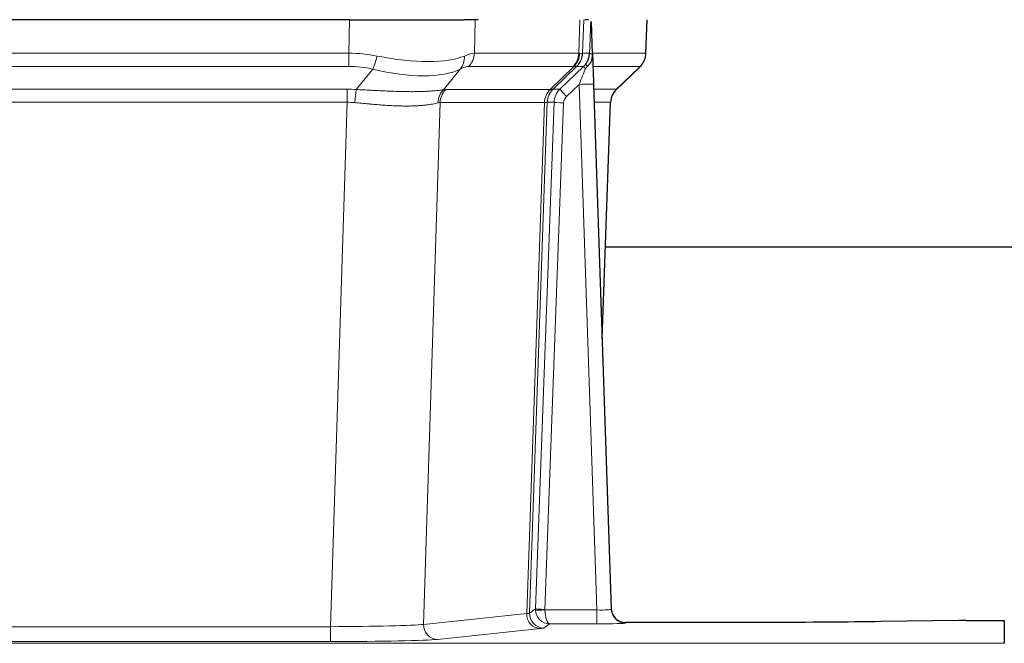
# Model space of a CAD drawing. Header units: inches. Extents: x 0 to 20790, y -12 to 14700.
# Tile 114 of 256: x 3195 to 3400, y 11557 to 11687. Entities that reach past the tile are written whole.
import ezdxf

# ---------------------------------------------------------------- set-up
doc = ezdxf.new("R2010")
doc.units = ezdxf.units.IN
doc.layers.add('1', color=7, linetype='Continuous', true_color=0xffffff)

msp = doc.modelspace()

# ---------------------------------------------------------------- linework, layer by layer
at = {"layer": '1', "color": 2, "linetype": 'Continuous', "lineweight": 25}
for p, q in [((3264.023, 11687.148), (3048.8, 11687.148)), ((3264.023, 11687.148), (3287.882, 11687.148)), ((3290.777, 11687.148), (3287.882, 11687.148)), ((3313.815, 11687.148), (3313.031, 11687.148)), ((3314.623, 11679.988), (3314.396, 11686.718)), ((3325.761, 11680.138), (3326.009, 11687.148)), ((3314.624, 11679.938), (3314.623, 11679.988)), ((3319.61, 11672.624), (3324.348, 11677.133)), ((3314.832, 11673.67), (3318.521, 11564.293)), ((3316.62, 11620.645), (3318.399, 11669.919)), ((3485.569, 11639.769), (3317.329, 11639.769)), ((3318.521, 11564.293), (3318.528, 11564.159)), ((3351.411, 11561.528), (3321.508, 11561.528)), ((3390.955, 11561.937), (3374.791, 11561.692)), ((3392.454, 11561.947), (3400.411, 11561.947)), ((3400.411, 11561.947), (3400.411, 11557.174))]:
    msp.add_line(p, q, dxfattribs=at)
at = {"layer": '1', "color": 110, "linetype": 'Continuous', "lineweight": 13}
for p, q in [((3263.832, 11680.154), (3264.023, 11687.148)), ((3290.205, 11687.148), (3290.014, 11680.154)), ((3311.761, 11680.154), (3312.005, 11687.148)), ((3312.79, 11687.148), (3312.546, 11680.154)), ((3325.745, 11680.154), (3325.993, 11687.148)), ((3048.99, 11680.154), (3263.832, 11680.154)), ((3263.832, 11677.417), (3263.832, 11680.154)), ((3290.014, 11680.154), (3311.761, 11680.154)), ((3312.546, 11680.154), (3314.008, 11680.154)), ((3314.617, 11680.154), (3325.745, 11680.154)), ((3263.832, 11677.417), (3048.99, 11677.417)), ((3310.579, 11677.417), (3288.831, 11677.417)), ((3305.799, 11672.608), (3310.745, 11677.405)), ((3311.29, 11677.405), (3306.399, 11672.661)), ((3307.836, 11672.667), (3312.763, 11677.417)), ((3312.763, 11677.417), (3311.328, 11677.417)), ((3324.527, 11677.417), (3314.707, 11677.417)), ((3319.618, 11672.644), (3324.431, 11677.225)), ((3265.403, 11672.59), (3268.856, 11676.858)), ((3287.055, 11676.858), (3283.562, 11672.54)), ((3311.834, 11673.674), (3309.224, 11671.158)), ((3315.528, 11564.132), (3311.834, 11673.674)), ((3049.332, 11672.666), (3263.49, 11672.666)), ((3263.49, 11669.928), (3263.49, 11672.666)), ((3284.065, 11672.608), (3305.799, 11672.608)), ((3306.424, 11672.667), (3307.836, 11672.667)), ((3314.866, 11672.667), (3319.606, 11672.667)), ((3263.49, 11669.928), (3049.332, 11669.928)), ((3260.016, 11560.643), (3263.49, 11669.928)), ((3282.882, 11669.888), (3279.425, 11561.111)), ((3304.617, 11669.888), (3282.882, 11669.888)), ((3300.91, 11563.358), (3304.623, 11669.888)), ((3305.206, 11669.932), (3301.496, 11563.472)), ((3302.724, 11564.369), (3306.615, 11669.932)), ((3308.613, 11669.791), (3304.722, 11564.228)), ((3306.615, 11669.932), (3305.206, 11669.932)), ((3318.387, 11669.932), (3314.958, 11669.932)), ((3316.614, 11620.819), (3318.387, 11669.932)), ((3279.425, 11561.111), (3300.91, 11563.358)), ((3301.496, 11563.472), (3302.724, 11564.369)), ((3304.723, 11564.132), (3315.528, 11564.132)), ((3315.528, 11564.132), (3315.528, 11561.238)), ((3052.806, 11560.643), (3260.016, 11560.643)), ((3260.016, 11560.643), (3260.016, 11557.539)), ((3305.686, 11561.238), (3304.492, 11560.366)), ((3315.528, 11561.238), (3305.686, 11561.238)), ((3321.508, 11561.528), (3321.519, 11561.396)), ((3303.819, 11560.242), (3282.333, 11557.995)), ((2912.411, 11557.174), (3400.411, 11557.174)), ((3260.016, 11557.539), (3052.806, 11557.539))]:
    msp.add_line(p, q, dxfattribs=at)
for centre, major_axis, ratio, start_param, end_param in [((3263.183, 11657.294), (26.983, 1.545), 0.8452785, 1.2775604, 1.4983912), ((3268.856, 11679.735), (-0.881, -3.902), 0.2224052, 0.7930597, 1.5799958), ((3264.085, 11690.384), (-26.677, 8.186), 0.3267204, 1.882912, 2.7667489), ((3284.359, 11679.735), (1.736, -3.604), 0.8689501, 0.3464596, 1.1333957), ((3263.183, 11657.294), (27.492, 22.639), 0.1155218, 0.1441436, 0.3649744), ((3286.135, 11680.294), (0, -4), 0.9702957, 0.7679449, 1.5358897), ((3307.883, 11680.294), (0, -4), 0.9702957, 0.7679449, 1.5358897), ((3308.049, 11680.282), (-0.603, -3.954), 0.9772749, 0.9153799, 1.6837369), ((3308.513, 11680.282), (1.703, -3.619), 0.9971774, 0.3287851, 1.0971421), ((3308.551, 11680.294), (0, -4), 0.9993908, 0.7679449, 1.5358897), ((3284.752, 11657.294), (27.661, 22.629), 0.117212, 0.1096858, 0.141666), ((3285.902, 11690.384), (-26.658, 10.191), 0.0473724, 2.9456198, 3.0909709), ((3284.752, 11657.294), (27.808, 22.856), 0.0163198, 0.0204947, 0.0524751), ((3316.005, 11680.085), (-1.999, 0.077), 0.1036431, 0.0350743, 0.8106069), ((3321.75, 11680.294), (0, 4), 0.9993908, 3.9095375, 4.6774824), ((3263.183, 11654.417), (16.721, 16.271), 0.9721633, 0.5640914, 0.7849223), ((3265.879, 11654.417), (23.46, 22.829), 0.1194803, 0.122173, 0.3430038), ((3287.448, 11654.417), (23.636, 22.829), 0.1185162, 0.0901183, 0.1220985), ((3285.902, 11690.384), (-25.449, 12.923), 0.0600246, 2.9512599, 3.096611), ((3287.529, 11654.416), (23.81, 22.997), 0.0168486, 0.0174428, 0.049423), ((3309.986, 11680.294), (3.533, 1.889), 0.9978056, 4.988374, 5.1348744), ((3314.151, 11675.978), (1.388, -1.44), 0.0242285, 3.1658454, 3.9417885), ((3314.738, 11676.633), (1.583, -1.222), 0.0276319, 3.169255, 3.9405385), ((3300.711, 11654.417), (23.826, 22.997), 0.016839, 6.1714068, 6.3006297), ((3264.085, 11690.384), (-25.873, 10.634), 0.4068526, 1.919368, 2.8032049), ((3311.834, 11673.744), (1.856, 4.567), 0.0053314, 4.6992705, 5.4949999), ((3311.834, 11673.569), (2.998, 0.101), 0.0348797, 6.2820091, 7.8528054), ((3262.7, 11648.666), (17.528, 16.98), 0.9676454, 0.7049946, 0.7848421), ((3265.403, 11669.712), (0.32, 3.987), 0.0824896, 0.7712526, 1.5399639), ((3286.258, 11669.663), (-0.926, 3.891), 0.9457602, 0.5436933, 1.3082514), ((3286.761, 11669.731), (0, 4), 0.9702957, 0.7679449, 1.5315264), ((3259.999, 11648.499), (24.592, 23.931), 0.1189226, 0.1216051, 0.196623), ((3308.495, 11669.731), (0, 4), 0.9702957, 0.7679449, 1.5315264), ((3308.501, 11669.731), (-0.019, 4), 0.9702844, 0.7633847, 1.5270253), ((3309.176, 11669.783), (-1.442, 3.731), 0.998056, 0.3995344, 1.1665625), ((3309.201, 11669.79), (0, 4), 0.9993908, 0.7679449, 1.5351916), ((3281.587, 11648.649), (24.848, 24.014), 0.0168508, 0.0174343, 0.0398874), ((3310.613, 11669.79), (2.83, 2.828), 0.9993905, 1.5533429, 2.3205896), ((3309.224, 11671.228), (1.388, -1.44), 0.0242285, 3.1658454, 4.7375178), ((3310.613, 11669.72), (1.703, 1.052), 0.998638, 1.7848011, 2.5520478), ((3322.383, 11669.79), (0, -4), 0.9993908, 3.9095375, 4.6767843), ((3294.737, 11648.649), (24.879, 24.014), 0.016827, 6.2565923, 6.3006169), ((3262.7, 11645.789), (2.819, 24.028), 0.8253154, 0.0219437, 0.1017912), ((3262.695, 11645.622), (20.559, 24.143), 0.1188179, 0.0965282, 0.1715462), ((3284.363, 11645.771), (20.849, 24.158), 0.0182434, 0.0122067, 0.0346596), ((3308.613, 11669.861), (1.999, -0.074), 0.0348758, 3.1764983, 4.7136745), ((3297.514, 11645.772), (20.882, 24.158), 0.0154016, 6.2548756, 6.2989002), ((3303.819, 11563.241), (0.312, -2.984), 0.969741, 4.5720353, 6.175756), ((3281.493, 11563.387), (20.016, 0.105), 0.0266879, 6.037898, 6.2472222), ((3304.492, 11563.365), (1.769, -2.423), 0.9990158, 4.0464368, 5.6519121), ((3305.722, 11564.263), (0.383, 2.976), 0.9995817, 1.6634249, 1.7591904), ((3304.722, 11564.298), (1.999, -0.074), 0.0348758, 3.1764983, 4.7136745), ((3304.723, 11564.202), (-1.997, -0.118), 0.0348391, 0.0373692, 1.5687431), ((3305.686, 11564.237), (-0.98, 2.84), 0.9849493, 1.294853, 2.8045628), ((3305.722, 11564.194), (0.606, 0.798), 0.9977275, 2.1838943, 2.2796598), ((3305.686, 11564.237), (-0.028, 3), 0.3214645, 1.6026847, 3.1123946), ((3315.515, 11564.394), (-3.005, 0.103), 0.0869619, 1.577888, 3.1486843), ((3321.519, 11564.394), (-2.991, -0.235), 0.9996552, 0.0000105, 1.4923863), ((3260.01, 11561.14), (20.013, 0.095), 0.0248544, 4.7125895, 6.0379715), ((3282.333, 11560.994), (0.312, -2.984), 0.969741, 4.5720353, 6.175756), ((3281.493, 11560.388), (23.014, 0), 0.0261612, 6.0380559, 6.2473801), ((3315.515, 11561.396), (-6.003, 0), 0.0262109, 1.5728579, 3.1436542), ((3260.01, 11558.141), (-23.012, 0), 0.0261647, 1.5710736, 2.8964556)]:
    msp.add_ellipse(centre, major_axis=major_axis, ratio=ratio, start_param=start_param, end_param=end_param, dxfattribs=at)
at = {"layer": '1', "color": 2, "linetype": 'Continuous', "lineweight": 25}
for centre, major_axis, ratio, start_param, end_param in [((3314.832, 11673.845), (-0.227, 6.726), 0.0008736, 0.4374328, 1.5967123), ((3321.654, 11680.102), (3.174, -2.434), 0.9869112, 6.1322815, 6.2830018), ((3322.395, 11669.766), (-3.886, 0.947), 0.998973, 5.7186048, 6.4862172), ((3321.508, 11564.531), (-0.15, 3), 0.998739, 1.5545356, 3.0917055), ((3392.457, 11561.868), (-3, 0), 0.0262223, 4.7133912, 5.2365954)]:
    msp.add_ellipse(centre, major_axis=major_axis, ratio=ratio, start_param=start_param, end_param=end_param, dxfattribs=at)
at = {"layer": '1', "color": 110, "linetype": 'Continuous', "lineweight": 13}
for points, knots in [([(3314.008, 11680.154), (3314.029, 11680.706), (3314.051, 11681.258), (3314.094, 11682.36), (3314.115, 11682.911), (3314.148, 11683.736), (3314.159, 11684.011), (3314.181, 11684.56), (3314.192, 11684.834), (3314.215, 11685.381), (3314.226, 11685.654), (3314.243, 11686.062), (3314.249, 11686.198), (3314.26, 11686.47), (3314.266, 11686.605), (3314.272, 11686.74)], [0, 0, 0, 0, 0.25, 0.25, 0.5, 0.5, 0.625, 0.625, 0.75, 0.75, 0.875, 0.875, 0.9375, 0.9375, 1, 1, 1, 1]), ([(3265.403, 11672.59), (3265.921, 11672.567), (3266.436, 11672.542), (3267.462, 11672.491), (3267.972, 11672.464), (3268.606, 11672.432), (3268.733, 11672.425), (3268.986, 11672.412), (3269.112, 11672.406), (3269.489, 11672.386), (3269.738, 11672.374), (3270.48, 11672.336), (3270.967, 11672.313), (3271.925, 11672.27), (3272.397, 11672.25), (3273.326, 11672.214), (3273.783, 11672.199), (3274.456, 11672.18), (3274.679, 11672.175), (3275.01, 11672.167), (3275.119, 11672.165), (3275.283, 11672.162), (3275.338, 11672.161), (3275.447, 11672.159), (3275.933, 11672.151), (3276.402, 11672.146), (3277.207, 11672.145), (3277.985, 11672.149), (3278.708, 11672.165), (3279.403, 11672.187), (3279.738, 11672.2), (3280.138, 11672.22), (3280.217, 11672.224), (3280.373, 11672.233), (3280.451, 11672.237), (3280.68, 11672.251), (3280.827, 11672.26), (3281.257, 11672.29), (3281.526, 11672.312), (3282.027, 11672.357), (3282.26, 11672.38), (3282.692, 11672.428), (3282.89, 11672.452), (3283.252, 11672.498), (3283.416, 11672.52), (3283.562, 11672.54)], [0, 0, 0, 0, 0.0625, 0.0625, 0.125, 0.125, 0.140625, 0.140625, 0.15625, 0.15625, 0.1875, 0.1875, 0.25, 0.25, 0.3125, 0.3125, 0.375, 0.375, 0.40625, 0.40625, 0.421875, 0.421875, 0.4296875, 0.4296875, 0.4375, 0.5, 0.5, 0.5625, 0.625, 0.625, 0.6875, 0.6875, 0.703125, 0.703125, 0.71875, 0.71875, 0.75, 0.75, 0.8125, 0.8125, 0.875, 0.875, 0.9375, 0.9375, 1, 1, 1, 1]), ([(3282.463, 11669.827), (3282.307, 11669.785), (3282.135, 11669.742), (3281.76, 11669.657), (3281.557, 11669.614), (3281.119, 11669.532), (3280.885, 11669.493), (3280.384, 11669.418), (3280.119, 11669.383), (3279.697, 11669.335), (3279.552, 11669.319), (3279.329, 11669.298), (3279.253, 11669.291), (3279.101, 11669.277), (3279.024, 11669.271), (3278.636, 11669.239), (3278.313, 11669.218), (3277.643, 11669.184), (3276.949, 11669.158), (3276.208, 11669.15), (3275.442, 11669.151), (3275.047, 11669.156), (3274.589, 11669.167), (3274.538, 11669.168), (3274.436, 11669.171), (3274.384, 11669.172), (3274.229, 11669.176), (3273.919, 11669.186), (3273.604, 11669.198), (3272.969, 11669.225), (3272.538, 11669.248), (3271.664, 11669.3), (3271.22, 11669.33), (3270.318, 11669.396), (3269.86, 11669.432), (3269.163, 11669.49), (3268.929, 11669.511), (3268.575, 11669.542), (3268.457, 11669.552), (3268.219, 11669.573), (3268.1, 11669.584), (3267.504, 11669.638), (3267.024, 11669.682), (3266.058, 11669.772), (3265.573, 11669.817), (3265.084, 11669.862)], [0, 0, 0, 0, 0.0625, 0.0625, 0.125, 0.125, 0.1875, 0.1875, 0.25, 0.25, 0.28125, 0.28125, 0.296875, 0.296875, 0.3125, 0.3125, 0.375, 0.375, 0.4375, 0.5, 0.5, 0.5625, 0.5625, 0.5703125, 0.5703125, 0.578125, 0.578125, 0.59375, 0.625, 0.625, 0.6875, 0.6875, 0.75, 0.75, 0.8125, 0.8125, 0.84375, 0.84375, 0.859375, 0.859375, 0.875, 0.875, 0.9375, 0.9375, 1, 1, 1, 1]), ([(3305.185, 11669.928), (3305.149, 11669.913), (3305.083, 11669.903), (3304.896, 11669.89), (3304.774, 11669.887), (3304.623, 11669.888)], [0, 0, 0, 0, 0.5, 0.5, 1, 1, 1, 1])]:
    msp.add_open_spline(points, degree=3, knots=knots, dxfattribs=at)
at = {"layer": '1', "color": 2, "linetype": 'Continuous', "lineweight": 25}
msp.add_open_spline([(3314.272, 11686.74), (3314.275, 11686.736), (3314.3, 11686.729), (3314.358, 11686.721), (3314.396, 11686.718)], degree=3, dxfattribs=at)
for points, knots in [([(3313.155, 11677.853), (3313.171, 11677.875), (3313.188, 11677.897), (3313.22, 11677.94), (3313.236, 11677.962), (3313.283, 11678.028), (3313.313, 11678.072), (3313.401, 11678.205), (3313.455, 11678.294), (3313.555, 11678.476), (3313.602, 11678.568), (3313.666, 11678.708), (3313.687, 11678.755), (3313.726, 11678.849), (3313.745, 11678.897), (3313.798, 11679.04), (3313.83, 11679.136), (3313.886, 11679.33), (3313.91, 11679.429), (3313.952, 11679.629), (3313.969, 11679.731), (3313.988, 11679.887), (3313.994, 11679.94), (3314.002, 11680.047), (3314.006, 11680.1), (3314.008, 11680.154)], [0, 0, 0, 0, 0.03125, 0.03125, 0.0625, 0.0625, 0.125, 0.125, 0.25, 0.25, 0.375, 0.375, 0.4375, 0.4375, 0.5, 0.5, 0.625, 0.625, 0.75, 0.75, 0.875, 0.875, 0.9375, 0.9375, 1, 1, 1, 1]), ([(3313.61, 11677.454), (3313.629, 11677.477), (3313.649, 11677.5), (3313.689, 11677.543), (3313.709, 11677.565), (3313.749, 11677.607), (3313.769, 11677.627), (3313.809, 11677.669), (3313.828, 11677.69), (3313.886, 11677.753), (3313.923, 11677.795), (3313.996, 11677.881), (3314.031, 11677.926), (3314.097, 11678.016), (3314.13, 11678.062), (3314.176, 11678.133), (3314.191, 11678.157), (3314.22, 11678.206), (3314.234, 11678.231), (3314.304, 11678.354), (3314.353, 11678.457), (3314.439, 11678.667), (3314.476, 11678.776), (3314.515, 11678.916), (3314.522, 11678.944), (3314.536, 11679.001), (3314.543, 11679.029), (3314.562, 11679.115), (3314.572, 11679.172), (3314.6, 11679.346), (3314.626, 11679.579), (3314.628, 11679.817), (3314.624, 11679.938)], [0, 0, 0, 0, 0.03125, 0.03125, 0.0625, 0.0625, 0.09375, 0.09375, 0.125, 0.125, 0.1875, 0.1875, 0.25, 0.25, 0.3125, 0.3125, 0.34375, 0.34375, 0.375, 0.375, 0.5, 0.5, 0.625, 0.625, 0.65625, 0.65625, 0.6875, 0.6875, 0.75, 0.75, 0.875, 1, 1, 1, 1]), ([(3324.829, 11677.668), (3324.886, 11677.736), (3325.013, 11677.919), (3325.264, 11678.301), (3325.569, 11678.983), (3325.774, 11679.634), (3325.743, 11680.046), (3325.737, 11680.102)], [0, 0, 0, 0, 0.2255282, 0.4356233, 0.6511466, 0.9537437, 1, 1, 1, 1]), ([(3313.16, 11676.957), (3313.199, 11676.996), (3313.238, 11677.036), (3313.316, 11677.117), (3313.354, 11677.158), (3313.467, 11677.282), (3313.539, 11677.367), (3313.61, 11677.454)], [0, 0, 0, 0, 0.25, 0.25, 0.5, 0.5, 1, 1, 1, 1]), ([(3374.791, 11561.692), (3371.257, 11561.638), (3367.456, 11561.597), (3359.573, 11561.542), (3355.492, 11561.528), (3351.411, 11561.528)], [0, 0, 0, 0, 0.5, 0.5, 1, 1, 1, 1])]:
    msp.add_open_spline(points, degree=3, knots=knots, dxfattribs=at)
at = {"layer": '1', "color": 110, "linetype": 'Continuous', "lineweight": 13}
for points, weights in [([(3305.799, 11672.608), (3305.802, 11672.608), (3305.804, 11672.608)], [0.500000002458, 0.499999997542, 0.500000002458]), ([(3304.623, 11669.888), (3304.62, 11669.888), (3304.617, 11669.888)], [0.500000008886, 0.499999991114, 0.500000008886])]:
    msp.add_rational_spline(points, weights, degree=2, dxfattribs=at)
msp.add_open_spline([(3305.804, 11672.608), (3305.967, 11672.614), (3306.229, 11672.628), (3306.364, 11672.649), (3306.399, 11672.661)], degree=3, dxfattribs=at)

doc.saveas('drawing.dxf')
